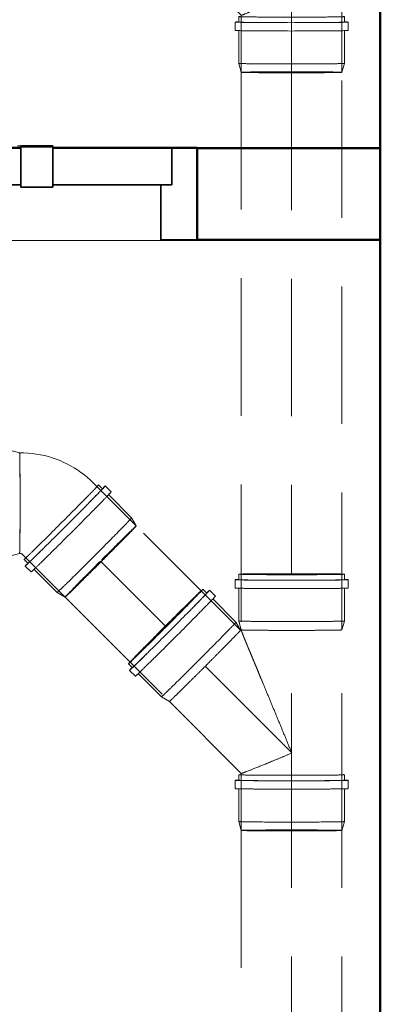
# Model space of a CAD drawing. Header units: millimetres. Extents: x -121 to 21848, y 1231 to 38988.
# Tile 24 of 44: x 13514 to 13908, y 34233 to 35308. Entities that reach past the tile are written whole.
import ezdxf

# ---------------------------------------------------------------- set-up
doc = ezdxf.new("R2010")
doc.units = ezdxf.units.MM
doc.linetypes.add('ADSK_Скрыто', pattern=[300, 150, -150])
doc.linetypes.add('ADSK_Штриховая_ш3 п1_5', pattern=[225, 150, -75])
for name, color, linetype, lineweight in [('A-DETL-____-HDLN', 90, 'ADSK_Скрыто', 9), ('A-DETL-____-MBND', 5, 'ADSK_Штриховая_ш3 п1_5', 20), ('A-DOOR-____-MCUT', 31, 'Continuous', 35), ('A-DOOR-____-OTLN', 31, 'Continuous', 20), ('A-GENM-____-MCUT', 13, 'Continuous', 50), ('A-GENM-____-OTLN', 13, 'Continuous', 20), ('A-WALL-____-MCUT', 113, 'Continuous', 50), ('A-WALL-____-OTLN', 113, 'Continuous', 20)]:
    doc.layers.add(name, color=color, linetype=linetype, lineweight=lineweight)

# ---------------------------------------------------------------- blocks, each defined once
blk = doc.blocks.new('Прямая форма - V line-609271-В_Этаж 01_Канализация')
at = {"layer": 'A-DOOR-____-MCUT', "color": 133}
for p, q in [((207, 0), (-207, 0)), ((242, 2.5), (207, 2.5)), ((207, 2.5), (207, -42.5)), ((207, -40), (207, 0)), ((242, -42.5), (242, 2.5)), ((372, 0), (242, 0)), ((242, 0), (242, -40)), ((400, 0), (372, 0)), ((372, 0), (372, -40)), ((372, -40), (372, 0)), ((400, -100), (400, 0)), ((-207, -40), (207, -40)), ((207, -42.5), (242, -42.5)), ((242, -40), (372, -40)), ((372, -40), (360, -40)), ((360, -40), (360, -100)), ((360, -100), (400, -100))]:
    blk.add_line(p, q, dxfattribs=at)
at = {"layer": 'A-DOOR-____-OTLN', "color": 9}
blk.add_line((203.6, 2.5), (207, 2.5), dxfattribs=at)
blk = doc.blocks.new('Прямая форма - კარ1-609272-В_Этаж 01_Канализация')
blk.add_blockref('Прямая форма - V line-609271-В_Этаж 01_Канализация', (400, 0))
blk = doc.blocks.new('Прямая форма - V line-609319-В_Этаж 01_Канализация')
at = {"layer": 'A-WALL-____-MCUT', "color": 253}
for p, q in [((400, 100), (200, 100)), ((200, 100), (200, 0)), ((400, 0), (400, 100)), ((200, 0), (400, 0))]:
    blk.add_line(p, q, dxfattribs=at)
blk = doc.blocks.new('Прямая форма - SW - 005-609320-В_Этаж 01_Канализация')
blk.add_blockref('Прямая форма - V line-609319-В_Этаж 01_Канализация', (0, 0))
blk = doc.blocks.new('Family - კარ1-609322-В_Этаж 01_Канализация')
at = {"layer": 'A-GENM-____-MCUT', "lineweight": 9}
for p, q in [((400, 101), (-400, 101)), ((-400, 101), (-400, -1)), ((-400, -1), (400, -1))]:
    blk.add_line(p, q, dxfattribs=at)
blk = doc.blocks.new('Прямая форма - V line-609756-В_Этаж 01_Канализация')
at = {"layer": 'A-WALL-____-MCUT', "color": 253}
blk.add_line((1759.9, -200), (4619.9, -200), dxfattribs=at)
blk = doc.blocks.new('Прямая форма - SW - 004-609757-В_Этаж 01_Канализация')
blk.add_blockref('Прямая форма - V line-609756-В_Этаж 01_Канализация', (0, 0))
blk = doc.blocks.new('V line_ifc_RVT-1-В_Этаж 01_Канализация')
at = {"layer": 'A-DOOR-____-OTLN', "color": 9, "lineweight": 20}
blk.add_blockref('Прямая форма - კარ1-609272-В_Этаж 01_Канализация', (32663.2, 35167.6), dxfattribs=at)
at = {"layer": 'A-GENM-____-OTLN', "color": 9, "lineweight": 20, "rotation": 180}
blk.add_blockref('Family - კარ1-609322-В_Этаж 01_Канализация', (33063.2, 35167.6), dxfattribs=at)
at = {"layer": 'A-WALL-____-OTLN', "color": 9, "lineweight": 20}
for name, p, rotation in [('Прямая форма - SW - 004-609757-В_Этаж 01_Канализация', (33863.2, 38587.6), 270), ('Прямая форма - SW - 005-609320-В_Этаж 01_Канализация', (33863.2, 35167.6), 180)]:
    blk.add_blockref(name, p, dxfattribs=dict(at, rotation=rotation))
blk = doc.blocks.new('ADSK_ППР_Отвод канализационный_Составной - Отвод раструбный-1566231-В_Этаж 01_Канализация')
at = {"layer": 'A-DETL-____-HDLN', "color": 12}
for centre, major_axis, start_param, end_param in [((33208.1, 34779.9), (0, 55), 0.444657, 3.137451), ((33208.1, 34779.9), (0, 57.6), 0.209421, 0.510911), ((33208.1, 34779.9), (0, 55), 5.830244, 6.279043), ((33268.9, 34779.9), (0, 55), 5.95345, 6.261288), ((33268.9, 34779.9), (0, 55), 6.017244, 6.02445), ((33268.9, 34779.9), (0, 55), 5.830244, 5.900119), ((33268.9, 34779.9), (0, 55), 5.871324, 5.887499), ((33268.9, 34779.9), (0, 55), 5.755445, 5.759948), ((33208.1, 34779.9), (0, 57.6), 0.893456, 0.925184), ((33268.9, 34779.9), (0, 55), 5.493645, 5.497557), ((33268.9, 34779.9), (0, 55), 5.231846, 5.235467), ((33268.9, 34779.9), (0, 55), 4.970046, 4.97348), ((33314.6, 34759.2), (38.9, 38.9), 0, 0.004142), ((33318.8, 34755), (40.7, 40.7), 0, 0.004142), ((33208.1, 34779.9), (0, 57.6), 1.342255, 1.352568), ((33325.3, 34748.5), (43.8, 43.8), 0, 0.004142), ((33268.9, 34779.9), (0, 55), 4.708247, 4.71153), ((33268.9, 34779.9), (0, 55), 4.446448, 4.44959), ((33268.9, 34779.9), (0, 55), 4.184648, 4.187639), ((33357.6, 34716.2), (38.9, 38.9), 5.879608, 5.891655), ((33208.1, 34779.9), (0, 57.6), 2.208578, 2.239853), ((33268.9, 34779.9), (0, 55), 3.922849, 3.925651), ((33357.6, 34716.2), (38.9, 38.9), 5.499119, 5.763728), ((33208.1, 34779.9), (0, 57.6), 2.623344, 2.933611), ((33208.1, 34779.9), (0, 55), 3.141593, 3.58625), ((33268.9, 34779.9), (0, 55), 3.66105, 3.663561), ((33268.9, 34779.9), (0, 55), 3.546103, 3.58625), ((33357.6, 34716.2), (38.9, 38.9), 5.237132, 5.24013), ((33214.1, 34779.9), (0, 57.6), 3.137451, 3.141593), ((33268.9, 34779.9), (0, 55), 3.163899, 3.463853), ((33357.6, 34716.2), (38.9, 38.9), 4.975183, 4.97833), ((33223.2, 34779.9), (0, 61.9), 3.137451, 3.141593), ((33357.6, 34716.2), (38.9, 38.9), 4.713254, 4.716531), ((33357.6, 34716.2), (38.9, 38.9), 4.18932, 4.192932), ((33357.6, 34716.2), (38.9, 38.9), 4.451304, 4.454731), ((33357.6, 34716.2), (38.9, 38.9), 3.927242, 3.931133), ((33357.6, 34716.2), (38.9, 38.9), 3.537279, 3.553454)]:
    blk.add_ellipse(centre, major_axis=major_axis, ratio=0.01, start_param=start_param, end_param=end_param, dxfattribs=at)
at = {"layer": 'A-DETL-____-MBND', "color": 22}
for p, q in [((33214.1, 34837.5), (33208.1, 34837.5)), ((33223.2, 34841.8), (33214.1, 34841.8)), ((33259.2, 34837.5), (33223.2, 34837.5)), ((33268.9, 34834.9), (33259.2, 34837.5)), ((33270, 34834.9), (33268.9, 34834.9)), ((33396.5, 34755.1), (33349.8, 34801.8)), ((33359.6, 34795.7), (33355.3, 34799.9)), ((33369, 34792.3), (33362.6, 34798.7)), ((33391.4, 34763.8), (33366, 34789.3)), ((33396.5, 34755.1), (33391.4, 34763.8)), ((33208.1, 34722.3), (33214.1, 34722.3)), ((33223.2, 34722.3), (33259.2, 34722.3)), ((33259.2, 34722.3), (33268.9, 34724.9)), ((33268.9, 34724.9), (33270, 34724.9)), ((33272, 34724), (33318.7, 34677.3)), ((33273.9, 34718.5), (33278.1, 34714.2)), ((33214.1, 34718), (33223.2, 34718)), ((33275.1, 34711.2), (33281.5, 34704.8)), ((33284.5, 34707.8), (33310, 34682.4)), ((33310, 34682.4), (33318.7, 34677.3))]:
    blk.add_line(p, q, dxfattribs=at)
at = {"layer": 'A-DETL-____-MBND', "color": 22, "flags": 128}
for points in [[(33313.2, 34826.3), (33309, 34827.9), (33304.7, 34829.4), (33300.4, 34830.7), (33296, 34831.8), (33291.6, 34832.8), (33287.1, 34833.5), (33282.7, 34834.1), (33278.2, 34834.6), (33273.7, 34834.8), (33270, 34834.9)], [(33349.8, 34801.8), (33346.5, 34804.9), (33343.2, 34807.9), (33339.7, 34810.8), (33336, 34813.5), (33332.3, 34816.1), (33328.5, 34818.5), (33324.6, 34820.7), (33320.6, 34822.9), (33316.5, 34824.8), (33313.2, 34826.3)], [(33270, 34724.9), (33270.1, 34724.9), (33270.2, 34724.9), (33270.3, 34724.8), (33270.4, 34724.8), (33270.5, 34724.8), (33270.6, 34724.8), (33270.8, 34724.7), (33270.9, 34724.7), (33271, 34724.7), (33271.1, 34724.6)], [(33271.1, 34724.6), (33271.2, 34724.6), (33271.3, 34724.5), (33271.4, 34724.5), (33271.5, 34724.4), (33271.6, 34724.4), (33271.7, 34724.3), (33271.8, 34724.2), (33271.9, 34724.2), (33271.9, 34724.1), (33272, 34724)]]:
    blk.add_lwpolyline(points, dxfattribs=at)
at = {"layer": 'A-DETL-____-MBND', "color": 22}
for centre, major_axis, start_param, end_param in [((33208.1, 34779.9), (0, 57.6), 0, 0.208553), ((33208.1, 34779.9), (0, 57.6), 3.137451, 6.279043), ((33214.1, 34779.9), (0, 61.9), 0, 0.317687), ((33214.1, 34779.9), (0, 61.9), 3.137451, 6.279043), ((33214.1, 34779.9), (0, 57.6), 5.381446, 6.279043), ((33223.2, 34779.9), (0, 61.9), 3.137451, 6.279043), ((33259.2, 34779.9), (0, 57.6), 3.137451, 6.279043), ((33268.9, 34779.9), (0, 55), 6.150203, 6.279043), ((33268.9, 34779.9), (0, 55), 5.888403, 6.017244), ((33268.9, 34779.9), (0, 55), 5.806036, 5.830244), ((33268.9, 34779.9), (0, 55), 5.415386, 5.493645), ((33268.9, 34779.9), (0, 55), 5.340541, 5.417444), ((33268.9, 34779.9), (0, 55), 5.236371, 5.341219), ((33268.9, 34779.9), (0, 55), 4.974384, 5.231846), ((33268.9, 34779.9), (0, 55), 4.945539, 4.970046), ((33314.6, 34759.2), (40.7, 40.7), 3.145735, 6.287327), ((33318.8, 34755), (43.8, 43.8), 3.145735, 6.287327), ((33318.8, 34755), (40.7, 40.7), 5.389729, 6.287327), ((33314.6, 34759.2), (38.9, 38.9), 0, 0.004142), ((33314.6, 34759.2), (40.7, 40.7), 0.004142, 0.205061), ((33318.8, 34755), (43.8, 43.8), 0.004142, 0.308261), ((33268.9, 34779.9), (0, 55), 4.89845, 4.947564), ((33268.9, 34779.9), (0, 55), 4.712434, 4.900881), ((33325.3, 34748.5), (43.8, 43.8), 3.145735, 6.287327), ((33268.9, 34779.9), (0, 55), 4.515613, 4.708247), ((33268.9, 34779.9), (0, 55), 4.188544, 4.446448), ((33268.9, 34779.9), (0, 55), 4.471766, 4.514096), ((33268.9, 34779.9), (0, 55), 4.450495, 4.470955), ((33350.7, 34723.1), (40.7, 40.7), 3.145735, 6.287327), ((33318.8, 34755), (40.7, 40.7), 4.94093, 4.942911), ((33268.9, 34779.9), (0, 55), 4.075275, 4.184648), ((33357.6, 34716.2), (38.9, 38.9), 5.763728, 5.855025), ((33357.6, 34716.2), (38.9, 38.9), 5.811897, 5.838528), ((33357.6, 34716.2), (38.9, 38.9), 6.025528, 6.283185), ((33357.6, 34716.2), (38.9, 38.9), 6.280506, 6.283185), ((33214.1, 34779.9), (0, 57.6), 3.137451, 4.035049), ((33268.9, 34779.9), (0, 55), 3.926555, 4.001109), ((33268.9, 34779.9), (0, 55), 4.000871, 4.076829), ((33357.6, 34716.2), (38.9, 38.9), 5.347949, 5.423907), ((33357.6, 34716.2), (38.9, 38.9), 5.423669, 5.498214), ((33268.9, 34779.9), (0, 55), 3.569277, 3.66105), ((33268.9, 34779.9), (0, 55), 3.58625, 3.612881), ((33318.8, 34755), (40.7, 40.7), 3.145735, 4.043332), ((33357.6, 34716.2), (38.9, 38.9), 4.97833, 5.236228), ((33357.6, 34716.2), (38.9, 38.9), 5.24013, 5.349503), ((33208.1, 34779.9), (0, 57.6), 2.934479, 3.137451), ((33214.1, 34779.9), (0, 61.9), 2.82177, 3.137451), ((33268.9, 34779.9), (0, 55), 3.141593, 3.39925), ((33268.9, 34779.9), (0, 55), 3.141593, 3.144272), ((33314.6, 34759.2), (40.7, 40.7), 2.935149, 3.141593), ((33357.6, 34716.2), (38.9, 38.9), 4.716531, 4.909165), ((33357.6, 34716.2), (38.9, 38.9), 4.910682, 4.94093), ((33357.6, 34716.2), (38.9, 38.9), 4.941589, 4.974278), ((33318.8, 34755), (43.8, 43.8), 2.84079, 3.141593), ((33357.6, 34716.2), (38.9, 38.9), 4.454731, 4.491508), ((33357.6, 34716.2), (38.9, 38.9), 4.492131, 4.526328), ((33357.6, 34716.2), (38.9, 38.9), 4.523897, 4.712349), ((33357.6, 34716.2), (38.9, 38.9), 4.192932, 4.4504), ((33357.6, 34716.2), (38.9, 38.9), 3.669333, 3.926338), ((33357.6, 34716.2), (38.9, 38.9), 3.931133, 4.009392), ((33357.6, 34716.2), (38.9, 38.9), 4.007334, 4.084236), ((33357.6, 34716.2), (38.9, 38.9), 4.083559, 4.188415), ((33357.6, 34716.2), (38.9, 38.9), 3.145735, 3.274575), ((33357.6, 34716.2), (38.9, 38.9), 3.407534, 3.536375), ((33357.6, 34716.2), (38.9, 38.9), 3.594534, 3.618742)]:
    blk.add_ellipse(centre, major_axis=major_axis, ratio=0.01, start_param=start_param, end_param=end_param, dxfattribs=at)
blk = doc.blocks.new('ADSK_ППР_Тройник канализационный_Составной - Тройник канализационный-1734331-В_Этаж 01_Канализация')
at = {"layer": 'A-DETL-____-HDLN', "color": 12}
for centre, major_axis, start_param, end_param in [((33566.3, 34702.3), (57.6, 0), 2.630682, 2.934318), ((33566.3, 34702.3), (55, 0), 3.145735, 3.594534), ((33566.3, 34702.3), (-55, 0), 3.145735, 5.838528), ((33566.3, 34702.3), (57.6, 0), 2.216409, 2.248137), ((33566.3, 34702.3), (57.6, 0), 1.789025, 1.799338), ((33566.3, 34702.3), (57.6, 0), 0.90174, 0.933015), ((33566.3, 34702.3), (55, 0), 5.838528, 6.287327), ((33566.3, 34702.3), (57.6, 0), 0.205893, 0.518249), ((33566.3, 34696.3), (57.6, 0), 0, 0.004142), ((33566.3, 34687.2), (61.9, 0), 0, 0.004142), ((33428.6, 34645.2), (38.9, 38.9), 0.444657, 3.137451), ((33428.6, 34645.2), (38.9, 38.9), 5.830244, 6.279043), ((33428.6, 34645.2), (40.7, 40.7), 0.207275, 0.509771), ((33428.6, 34645.2), (40.7, 40.7), 0.893456, 0.924637), ((33471.5, 34602.2), (38.9, 38.9), 5.755445, 5.759948), ((33471.5, 34602.2), (38.9, 38.9), 6.062903, 6.25755), ((33566.3, 34641.5), (55, 0), 3.165065, 3.358314), ((33566.3, 34641.5), (55, 0), 3.400277, 3.407534), ((33566.3, 34641.5), (55, 0), 3.537279, 3.553454), ((33566.3, 34641.5), (55, 0), 3.664823, 3.931133), ((33566.3, 34641.5), (55, 0), 4.189311, 4.192932), ((33566.3, 34641.5), (55, 0), 4.451298, 4.454731), ((33566.3, 34641.5), (-55, 0), 1.571655, 1.574938), ((33566.3, 34641.5), (55, 0), 4.975188, 4.97833), ((33566.3, 34641.5), (55, 0), 5.237139, 5.24013), ((33566.3, 34641.5), (55, 0), 5.499127, 5.501929), ((33566.3, 34641.5), (55, 0), 5.761211, 5.763728), ((33566.3, 34641.5), (55, 0), 5.838528, 5.900686), ((33566.3, 34641.5), (55, 0), 5.879608, 5.891663), ((33566.3, 34641.5), (55, 0), 5.957251, 6.262192), ((33566.3, 34641.5), (55, 0), 0, 0.004142), ((33428.6, 34645.2), (40.7, 40.7), 2.20912, 2.239853), ((33471.5, 34602.2), (38.9, 38.9), 5.231846, 5.235458), ((33471.5, 34602.2), (38.9, 38.9), 5.493645, 5.497557), ((33471.5, 34602.2), (38.9, 38.9), 4.970046, 4.973473), ((33428.6, 34645.2), (40.7, 40.7), 2.62446, 2.9357), ((33428.6, 34645.2), (38.9, 38.9), 3.141593, 3.58625), ((33432.8, 34641), (40.7, 40.7), 3.137451, 3.141593), ((33471.5, 34602.2), (38.9, 38.9), 4.708247, 4.711524), ((33439.2, 34634.6), (43.8, 43.8), 3.137451, 3.141593), ((33471.5, 34602.2), (38.9, 38.9), 4.446448, 4.449595), ((33471.5, 34602.2), (38.9, 38.9), 4.184648, 4.187646), ((33471.5, 34602.2), (38.9, 38.9), 3.66105, 3.663561), ((33471.5, 34602.2), (38.9, 38.9), 3.922849, 3.925659), ((33471.5, 34602.2), (38.9, 38.9), 3.164862, 3.463853), ((33471.5, 34602.2), (38.9, 38.9), 3.524105, 3.58625), ((33471.5, 34602.2), (38.9, 38.9), 3.533123, 3.54517), ((33566.3, 34483.3), (55, 0), 0, 0.004142), ((33566.3, 34477.3), (57.6, 0), 0, 0.004142), ((33566.3, 34468.2), (61.9, 0), 0, 0.004142), ((33566.3, 34422.5), (55, 0), 3.400328, 3.407534), ((33566.3, 34422.5), (55, 0), 3.66483, 3.669333), ((33566.3, 34422.5), (55, 0), 3.927228, 3.931133), ((33566.3, 34422.5), (55, 0), 4.189311, 4.192932), ((33566.3, 34422.5), (55, 0), 4.451298, 4.454731), ((33566.3, 34422.5), (55, 0), 4.713248, 4.716531), ((33566.3, 34422.5), (55, 0), 4.975188, 4.97833), ((33566.3, 34422.5), (55, 0), 5.237139, 5.24013), ((33566.3, 34422.5), (55, 0), 5.499127, 5.763728), ((33566.3, 34422.5), (55, 0), 5.879608, 5.891655), ((33566.3, 34422.5), (55, 0), 0, 0.004142)]:
    blk.add_ellipse(centre, major_axis=major_axis, ratio=0.01, start_param=start_param, end_param=end_param, dxfattribs=at)
at = {"layer": 'A-DETL-____-MBND', "color": 22}
for p, q in [((33508.7, 34702.3), (33508.7, 34696.3)), ((33623.9, 34696.3), (33623.9, 34702.3)), ((33473.5, 34681.7), (33469.3, 34686)), ((33504.4, 34696.3), (33504.4, 34687.2)), ((33508.7, 34687.2), (33508.7, 34651.2)), ((33623.9, 34651.2), (33623.9, 34687.2)), ((33628.2, 34687.2), (33628.2, 34696.3)), ((33483, 34678.3), (33476.6, 34684.8)), ((33505.4, 34649.8), (33480, 34675.3)), ((33510.4, 34641.1), (33505.4, 34649.8)), ((33508.7, 34651.2), (33511.3, 34641.5)), ((33621.3, 34641.5), (33623.9, 34651.2)), ((33511.3, 34640.3), (33510.4, 34641.1)), ((33511.3, 34641.5), (33511.3, 34640.3)), ((33621.3, 34422.5), (33621.3, 34641.5)), ((33387.8, 34604.5), (33392.1, 34600.3)), ((33389, 34597.2), (33395.5, 34590.8)), ((33398.5, 34593.8), (33424, 34568.4)), ((33424, 34568.4), (33432.7, 34563.4)), ((33432.7, 34563.4), (33511.3, 34484.7)), ((33508.7, 34483.3), (33508.7, 34477.3)), ((33511.3, 34484.7), (33511.3, 34422.5)), ((33623.9, 34477.3), (33623.9, 34483.3)), ((33504.4, 34477.3), (33504.4, 34468.2)), ((33628.2, 34468.2), (33628.2, 34477.3)), ((33508.7, 34468.2), (33508.7, 34432.2)), ((33623.9, 34432.2), (33623.9, 34468.2)), ((33508.7, 34432.2), (33511.3, 34422.5)), ((33621.3, 34422.5), (33623.9, 34432.2))]:
    blk.add_line(p, q, dxfattribs=at)
for centre, major_axis, start_param, end_param in [((33566.3, 34702.3), (57.6, 0), 2.935186, 3.141593), ((33566.3, 34702.3), (57.6, 0), 3.145735, 6.287327), ((33566.3, 34702.3), (57.6, 0), 0.004142, 0.205024), ((33428.6, 34645.2), (40.7, 40.7), 3.137451, 6.279043), ((33428.6, 34645.2), (40.7, 40.7), 0, 0.206406), ((33566.3, 34696.3), (61.9, 0), 2.816715, 3.141593), ((33566.3, 34696.3), (61.9, 0), 3.145735, 6.287327), ((33566.3, 34687.2), (61.9, 0), 3.145735, 6.287327), ((33566.3, 34696.3), (57.6, 0), 3.145735, 4.043332), ((33566.3, 34696.3), (57.6, 0), 5.389729, 6.287327), ((33566.3, 34696.3), (61.9, 0), 0.004142, 0.313348), ((33432.8, 34641), (43.8, 43.8), 3.137451, 6.279043), ((33439.2, 34634.6), (43.8, 43.8), 3.137451, 6.279043), ((33432.8, 34641), (40.7, 40.7), 5.381446, 6.279043), ((33432.8, 34641), (43.8, 43.8), 0, 0.317687), ((33464.7, 34609.1), (40.7, 40.7), 3.137451, 6.279043), ((33432.8, 34641), (40.7, 40.7), 4.932647, 4.943954), ((33566.3, 34651.2), (57.6, 0), 3.145735, 6.287327), ((33471.5, 34602.2), (38.9, 38.9), 5.752766, 5.755445), ((33471.5, 34602.2), (38.9, 38.9), 5.806036, 5.830244), ((33471.5, 34602.2), (38.9, 38.9), 5.888403, 6.017244), ((33471.5, 34602.2), (38.9, 38.9), 6.150203, 6.279043), ((33566.3, 34641.5), (55, 0), 3.145735, 3.274575), ((33566.3, 34641.5), (55, 0), 3.407534, 3.536375), ((33566.3, 34641.5), (55, 0), 3.594534, 3.618742), ((33566.3, 34641.5), (55, 0), 3.931133, 4.009392), ((33566.3, 34641.5), (55, 0), 4.007334, 4.084236), ((33566.3, 34641.5), (55, 0), 4.083559, 4.188407), ((33566.3, 34641.5), (55, 0), 4.192932, 4.450394), ((33566.3, 34641.5), (55, 0), 4.454731, 4.479239), ((33566.3, 34641.5), (55, 0), 4.477214, 4.526328), ((33566.3, 34641.5), (55, 0), 4.523897, 4.712344), ((33566.3, 34641.5), (-55, 0), 1.574938, 1.767573), ((33566.3, 34641.5), (55, 0), 4.910682, 4.953012), ((33566.3, 34641.5), (55, 0), 4.953823, 4.974283), ((33566.3, 34641.5), (55, 0), 4.97833, 5.236234), ((33566.3, 34641.5), (55, 0), 5.24013, 5.349503), ((33566.3, 34641.5), (55, 0), 5.347949, 5.423907), ((33566.3, 34641.5), (55, 0), 5.423669, 5.498223), ((33566.3, 34641.5), (55, 0), 5.763728, 5.855501), ((33566.3, 34641.5), (55, 0), 5.811897, 5.838528), ((33566.3, 34641.5), (55, 0), 6.025528, 6.283185), ((33566.3, 34641.5), (55, 0), 6.280506, 6.283185), ((33471.5, 34602.2), (38.9, 38.9), 5.236363, 5.341219), ((33471.5, 34602.2), (38.9, 38.9), 5.340541, 5.417444), ((33471.5, 34602.2), (38.9, 38.9), 5.415386, 5.493645), ((33432.8, 34641), (40.7, 40.7), 3.137451, 4.035049), ((33471.5, 34602.2), (38.9, 38.9), 4.93327, 4.970046), ((33471.5, 34602.2), (38.9, 38.9), 4.974378, 5.231846), ((33428.6, 34645.2), (40.7, 40.7), 2.936568, 3.137451), ((33471.5, 34602.2), (38.9, 38.9), 4.515613, 4.708247), ((33471.5, 34602.2), (38.9, 38.9), 4.712429, 4.900881), ((33471.5, 34602.2), (38.9, 38.9), 4.89845, 4.932647), ((33432.8, 34641), (43.8, 43.8), 2.822183, 3.137451), ((33471.5, 34602.2), (38.9, 38.9), 4.18855, 4.446448), ((33471.5, 34602.2), (38.9, 38.9), 4.4505, 4.483189), ((33471.5, 34602.2), (38.9, 38.9), 4.483848, 4.514096), ((33471.5, 34602.2), (38.9, 38.9), 4.000871, 4.083893), ((33471.5, 34602.2), (38.9, 38.9), 4.083745, 4.184648), ((33471.5, 34602.2), (38.9, 38.9), 3.569753, 3.66105), ((33471.5, 34602.2), (38.9, 38.9), 3.851231, 3.922849), ((33471.5, 34602.2), (38.9, 38.9), 3.926564, 4.001109), ((33471.5, 34602.2), (38.9, 38.9), 3.141593, 3.39925), ((33471.5, 34602.2), (38.9, 38.9), 3.141593, 3.144272), ((33471.5, 34602.2), (38.9, 38.9), 3.58625, 3.612881), ((33566.3, 34483.3), (57.6, 0), 2.93355, 3.141593), ((33566.3, 34483.3), (-57.6, 0), 0.004142, 3.145735), ((33566.3, 34483.3), (55, 0), 0, 0.004142), ((33566.3, 34483.3), (57.6, 0), 0.004142, 0.205061), ((33566.3, 34477.3), (61.9, 0), 2.816715, 3.141593), ((33566.3, 34477.3), (61.9, 0), 3.145735, 6.287327), ((33566.3, 34477.3), (57.6, 0), 3.145735, 4.043332), ((33566.3, 34477.3), (57.6, 0), 5.389729, 6.287327), ((33566.3, 34477.3), (61.9, 0), 0.004142, 0.313348), ((33566.3, 34468.2), (61.9, 0), 3.145735, 6.287327), ((33566.3, 34432.2), (57.6, 0), 3.145735, 6.287327), ((33566.3, 34422.5), (55, 0), 3.145735, 3.274575), ((33566.3, 34422.5), (55, 0), 3.407534, 3.536375), ((33566.3, 34422.5), (55, 0), 3.594534, 3.618742), ((33566.3, 34422.5), (55, 0), 3.669333, 3.926324), ((33566.3, 34422.5), (55, 0), 3.931133, 4.009392), ((33566.3, 34422.5), (55, 0), 4.007334, 4.084236), ((33566.3, 34422.5), (55, 0), 4.083559, 4.188407), ((33566.3, 34422.5), (55, 0), 4.192932, 4.450394), ((33566.3, 34422.5), (55, 0), 4.454731, 4.479239), ((33566.3, 34422.5), (55, 0), 4.477214, 4.526328), ((33566.3, 34422.5), (55, 0), 4.523897, 4.712344), ((33566.3, 34422.5), (55, 0), 4.716531, 4.909165), ((33566.3, 34422.5), (55, 0), 4.910682, 4.953012), ((33566.3, 34422.5), (55, 0), 4.953823, 4.974283), ((33566.3, 34422.5), (55, 0), 4.97833, 5.236234), ((33566.3, 34422.5), (55, 0), 5.24013, 5.349503), ((33566.3, 34422.5), (55, 0), 5.347949, 5.423907), ((33566.3, 34422.5), (55, 0), 5.423669, 5.498223), ((33566.3, 34422.5), (55, 0), 5.763728, 5.855501), ((33566.3, 34422.5), (55, 0), 5.811897, 5.838528), ((33566.3, 34422.5), (55, 0), 6.025528, 6.283185), ((33566.3, 34422.5), (55, 0), 6.280506, 6.283185)]:
    blk.add_ellipse(centre, major_axis=major_axis, ratio=0.01, start_param=start_param, end_param=end_param, dxfattribs=at)
for points, knots in [([(33511.3, 34640.3), (33511.5, 34640.1), (33511.9, 34639.2), (33512.6, 34637.5), (33513, 34636.3), (33513.2, 34635.6), (33513.4, 34635.3)], [0, 0, 0, 0, 0.05, 0.075, 0.0875, 0.1, 0.1, 0.1, 0.1]), ([(33566.5, 34507), (33564.4, 34512), (33560.3, 34522.1), (33554, 34537.2), (33547.8, 34552.3), (33541.6, 34567.2), (33536.5, 34579.6), (33532.4, 34589.3), (33529.9, 34595.3), (33528, 34600.1), (33526.5, 34603.6), (33525, 34607.1), (33523.6, 34610.6), (33522.2, 34614), (33520.8, 34617.4), (33519.6, 34620.1), (33518.8, 34622), (33518.4, 34623), (33518.1, 34623.8), (33517.8, 34624.6), (33517.4, 34625.6), (33516.6, 34627.4), (33515.6, 34629.9), (33514.6, 34632.2), (33513.9, 34633.9), (33513.5, 34635), (33513.1, 34636), (33512.7, 34637.3), (33512, 34639.1), (33511.6, 34640), (33511.3, 34640.3)], [0, 0, 0, 0, 0.1, 0.2, 0.3, 0.4, 0.5, 0.55, 0.6, 0.625, 0.65, 0.675, 0.7, 0.725, 0.75, 0.775, 0.7875, 0.79375, 0.8, 0.80625, 0.8125, 0.825, 0.85, 0.875, 0.8875, 0.9, 0.9125, 0.925, 0.95, 1, 1, 1, 1]), ([(33511.3, 34484.7), (33511.3, 34484.6), (33513.8, 34485.5), (33525.1, 34490), (33540.2, 34496.1), (33555, 34502.2), (33562.7, 34505.4), (33566.5, 34507)], [0, 0, 0, 0, 0.222222, 0.444444, 0.722222, 0.861111, 1, 1, 1, 1])]:
    blk.add_open_spline(points, degree=3, knots=knots, dxfattribs=at)
blk = doc.blocks.new('ADSK_ППР_Тройник канализационный_Составной - Тройник канализационный-1734353-В_Этаж 01_Канализация')
at = {"layer": 'A-DETL-____-HDLN', "color": 12}
for p, q in [((33505.4, 35464), (33504.9, 35463.6)), ((33509.2, 35467.8), (33509, 35467.6)), ((33509.8, 35468.4), (33509.9, 35468.5)), ((33491, 35449.6), (33490.5, 35449.1)), ((33499.1, 35457.7), (33498.7, 35457.3)), ((33481.6, 35440.2), (33481.1, 35439.7)), ((33471.5, 35430.1), (33471, 35429.6)), ((33462.3, 35420.9), (33460.9, 35419.6)), ((33452, 35410.6), (33451.6, 35410.2)), ((33437.8, 35396.4), (33437.6, 35396.2)), ((33444, 35402.6), (33443.7, 35402.3)), ((33433.9, 35392.5), (33433.8, 35392.4)), ((33436, 35394.6), (33435.5, 35394.1)), ((33522.5, 35250.1), (33522.4, 35250.1))]:
    blk.add_line(p, q, dxfattribs=at)
for centre, major_axis, start_param, end_param in [((33566.3, 35530.2), (57.6, 0), 2.618144, 2.934953), ((33566.3, 35530.2), (55, 0), 0.4388, 3.131593), ((33566.3, 35530.2), (55, 0), 3.141593, 3.580392), ((33566.3, 35530.2), (57.6, 0), 2.203039, 2.233996), ((33566.3, 35530.2), (57.6, 0), 1.336398, 1.346971), ((33566.3, 35530.2), (57.6, 0), 0.887599, 0.919649), ((33566.3, 35530.2), (55, 0), 5.824387, 6.273186), ((33566.3, 35530.2), (57.6, 0), 0.209939, 0.505734), ((33566.3, 35515.1), (61.9, 0), 3.131593, 3.141593), ((33566.3, 35524.2), (57.6, 0), 3.131593, 3.141593), ((33566.3, 35469.4), (55, 0), 3.163167, 3.345526), ((33566.3, 35469.4), (55, 0), 3.131593, 3.141593), ((33566.3, 35469.4), (55, 0), 3.393393, 3.399307), ((33566.3, 35469.4), (55, 0), 3.655192, 3.662556), ((33566.3, 35469.4), (55, 0), 3.916992, 3.925046), ((33566.3, 35469.4), (55, 0), 4.178791, 4.187298), ((33566.3, 35469.4), (55, 0), 4.44059, 4.449457), ((33566.3, 35469.4), (55, 0), 4.70239, 4.71159), ((33566.3, 35469.4), (55, 0), 4.964189, 4.973746), ((33566.3, 35469.4), (55, 0), 5.225989, 5.235989), ((33566.3, 35469.4), (55, 0), 5.487788, 5.498457), ((33566.3, 35469.4), (55, 0), 5.749587, 5.761623), ((33566.3, 35469.4), (55, 0), 5.824387, 5.898916), ((33566.3, 35469.4), (55, 0), 5.865467, 5.884554), ((33566.3, 35469.4), (55, 0), 5.949873, 6.253876), ((33566.3, 35469.4), (55, 0), 6.011387, 6.029635), ((33566.3, 35305.2), (57.6, 0), 3.131593, 3.141593), ((33566.3, 35296.1), (61.9, 0), 3.131593, 3.141593), ((33566.3, 35250.4), (55, 0), 3.131593, 3.141593), ((33566.3, 35250.4), (55, 0), 3.393393, 3.399307), ((33566.3, 35250.4), (55, 0), 3.655192, 3.662556), ((33566.3, 35250.4), (55, 0), 3.916992, 3.925046), ((33566.3, 35250.4), (55, 0), 4.178791, 4.187298), ((33566.3, 35250.4), (55, 0), 4.44059, 4.449457), ((33566.3, 35250.4), (-55, 0), 1.560797, 1.569998), ((33566.3, 35250.4), (55, 0), 4.964189, 4.973746), ((33566.3, 35250.4), (55, 0), 5.225989, 5.235989), ((33566.3, 35250.4), (55, 0), 5.487788, 5.498457), ((33566.3, 35250.4), (55, 0), 5.749587, 5.761623), ((33566.3, 35250.4), (55, 0), 5.767513, 5.775123), ((33566.3, 35250.4), (55, 0), 5.865467, 5.884554), ((33566.3, 35250.4), (55, 0), 6.011387, 6.029635)]:
    blk.add_ellipse(centre, major_axis=major_axis, ratio=0.01, start_param=start_param, end_param=end_param, dxfattribs=at)
blk.add_open_spline([(33511.3, 35312.6), (33511.3, 35312.6), (33511.3, 35312.6), (33511.3, 35312.6)], degree=3, dxfattribs=at)
at = {"layer": 'A-DETL-____-MBND', "color": 22}
for p, q in [((33508.7, 35530.2), (33508.7, 35524.2)), ((33623.9, 35524.2), (33623.9, 35530.2)), ((33469.3, 35513.9), (33387.8, 35432.4)), ((33473.5, 35509.6), (33469.3, 35513.9)), ((33504.4, 35524.2), (33504.4, 35515.1)), ((33508.7, 35515.1), (33508.7, 35479.1)), ((33623.9, 35479.1), (33623.9, 35515.1)), ((33628.2, 35515.1), (33628.2, 35524.2)), ((33476.6, 35512.7), (33389, 35425.1)), ((33483, 35506.2), (33395.5, 35418.7)), ((33483, 35506.2), (33476.6, 35512.7)), ((33505.4, 35477.7), (33480, 35503.2)), ((33505.4, 35477.7), (33424, 35396.3)), ((33510.4, 35469), (33505.4, 35477.7)), ((33508.7, 35479.1), (33511.3, 35469.4)), ((33621.3, 35469.4), (33623.9, 35479.1)), ((33504.9, 35463.6), (33502.2, 35460.8)), ((33505.6, 35464.2), (33506.3, 35464.9)), ((33509, 35467.6), (33507.4, 35466)), ((33510.4, 35469), (33510.1, 35468.7)), ((33511.4, 35468.1), (33510.4, 35469)), ((33511.3, 35469.4), (33511.3, 35468.1)), ((33621.3, 35250.4), (33621.3, 35469.4)), ((33494.1, 35452.7), (33496.5, 35455.1)), ((33498.7, 35457.3), (33496.4, 35455)), ((33481.1, 35439.7), (33479.7, 35438.3)), ((33490.5, 35449.1), (33486.2, 35444.8)), ((33387.8, 35432.4), (33392.1, 35428.2)), ((33471, 35429.6), (33466.2, 35424.8)), ((33478.4, 35437.1), (33476.3, 35435)), ((33478.2, 35436.8), (33479.7, 35438.3)), ((33389, 35425.1), (33395.5, 35418.7)), ((33398.5, 35421.7), (33424, 35396.3)), ((33460.9, 35419.6), (33456.4, 35415)), ((33462.4, 35421), (33463.3, 35421.9)), ((33445.9, 35404.5), (33448.2, 35406.8)), ((33451.6, 35410.2), (33447.6, 35406.3)), ((33424, 35396.3), (33432.7, 35391.3)), ((33424, 35396.3), (33424, 35396.3)), ((33437.6, 35396.2), (33436.7, 35395.3)), ((33443.7, 35402.3), (33440.5, 35399.1)), ((33433.8, 35392.4), (33432.7, 35391.3)), ((33432.7, 35391.3), (33511.3, 35312.6)), ((33436.3, 35394.9), (33436.8, 35395.4)), ((33508.7, 35311.2), (33508.7, 35305.2)), ((33511.3, 35312.6), (33511.3, 35250.4)), ((33623.9, 35305.2), (33623.9, 35311.2)), ((33504.4, 35305.2), (33504.4, 35296.1)), ((33628.2, 35296.1), (33628.2, 35305.2)), ((33508.7, 35296.1), (33508.7, 35260.1)), ((33623.9, 35260.1), (33623.9, 35296.1)), ((33508.7, 35260.1), (33511.3, 35250.4)), ((33621.3, 35250.4), (33623.9, 35260.1))]:
    blk.add_line(p, q, dxfattribs=at)
for centre, major_axis, start_param, end_param in [((33566.3, 35530.2), (57.6, 0), 3.131593, 6.273186), ((33566.3, 35530.2), (57.6, 0), 2.935822, 3.131593), ((33566.3, 35530.2), (57.6, 0), 0, 0.209071), ((33566.3, 35524.2), (61.9, 0), 3.131593, 6.273186), ((33566.3, 35515.1), (61.9, 0), 3.131593, 6.273186), ((33566.3, 35524.2), (61.9, 0), 2.823997, 3.131593), ((33566.3, 35524.2), (57.6, 0), 3.131593, 4.029191), ((33566.3, 35524.2), (57.6, 0), 5.375588, 6.273186), ((33566.3, 35524.2), (61.9, 0), 0, 0.321967), ((33566.3, 35479.1), (57.6, 0), 3.131593, 6.273186), ((33566.3, 35469.4), (55, 0), 3.141593, 3.144272), ((33566.3, 35469.4), (55, 0), 3.141593, 3.393393), ((33566.3, 35469.4), (55, 0), 3.563129, 3.655192), ((33566.3, 35469.4), (55, 0), 3.580392, 3.608669), ((33566.3, 35469.4), (55, 0), 3.791063, 3.916992), ((33566.3, 35469.4), (55, 0), 3.996396, 4.071423), ((33566.3, 35469.4), (55, 0), 4.069418, 4.178791), ((33566.3, 35469.4), (55, 0), 4.314662, 4.44059), ((33566.3, 35469.4), (55, 0), 4.47799, 4.50478), ((33566.3, 35469.4), (55, 0), 4.576461, 4.70239), ((33566.3, 35469.4), (55, 0), 4.838261, 4.895024), ((33566.3, 35469.4), (55, 0), 4.890375, 4.943663), ((33566.3, 35469.4), (55, 0), 4.939681, 4.964189), ((33566.3, 35469.4), (55, 0), 5.10006, 5.225989), ((33566.3, 35469.4), (55, 0), 5.335457, 5.412772), ((33566.3, 35469.4), (55, 0), 5.409528, 5.487788), ((33566.3, 35469.4), (55, 0), 5.623659, 5.749587), ((33566.3, 35469.4), (55, 0), 5.801955, 5.824387), ((33566.3, 35469.4), (55, 0), 5.885458, 6.011387), ((33566.3, 35469.4), (55, 0), 6.147257, 6.273186), ((33566.3, 35311.2), (57.6, 0), 3.131593, 6.273186), ((33566.3, 35311.2), (57.6, 0), 2.93425, 3.131593), ((33566.3, 35311.2), (57.6, 0), 0, 0.209292), ((33566.3, 35305.2), (61.9, 0), 3.131593, 6.273186), ((33566.3, 35305.2), (61.9, 0), 2.823997, 3.131593), ((33566.3, 35305.2), (57.6, 0), 3.131593, 4.029191), ((33566.3, 35305.2), (57.6, 0), 5.375588, 6.273186), ((33566.3, 35305.2), (61.9, 0), 0, 0.321967), ((33566.3, 35296.1), (61.9, 0), 3.131593, 6.273186), ((33566.3, 35260.1), (57.6, 0), 3.131593, 6.273186), ((33566.3, 35250.4), (55, 0), 3.141593, 3.144272), ((33566.3, 35250.4), (55, 0), 3.141593, 3.393393), ((33566.3, 35250.4), (55, 0), 3.563129, 3.655192), ((33566.3, 35250.4), (55, 0), 3.580392, 3.608669), ((33566.3, 35250.4), (55, 0), 3.791063, 3.916992), ((33566.3, 35250.4), (55, 0), 3.996396, 4.071423), ((33566.3, 35250.4), (55, 0), 4.069418, 4.178791), ((33566.3, 35250.4), (55, 0), 4.314662, 4.44059), ((33566.3, 35250.4), (55, 0), 4.47799, 4.50478), ((33566.3, 35250.4), (55, 0), 4.576461, 4.70239), ((33566.3, 35250.4), (55, 0), 4.838261, 4.895024), ((33566.3, 35250.4), (55, 0), 4.890375, 4.943663), ((33566.3, 35250.4), (55, 0), 4.939681, 4.964189), ((33566.3, 35250.4), (55, 0), 5.10006, 5.225989), ((33566.3, 35250.4), (55, 0), 5.335457, 5.412772), ((33566.3, 35250.4), (55, 0), 5.409528, 5.487788), ((33566.3, 35250.4), (55, 0), 5.623659, 5.749587), ((33566.3, 35250.4), (55, 0), 5.801955, 5.824387), ((33566.3, 35250.4), (55, 0), 5.885458, 6.011387), ((33566.3, 35250.4), (55, 0), 6.147257, 6.273186)]:
    blk.add_ellipse(centre, major_axis=major_axis, ratio=0.01, start_param=start_param, end_param=end_param, dxfattribs=at)
for points, knots in [([(33511.3, 35468.2), (33511.6, 35467.9), (33512, 35467.1), (33512.7, 35465.4), (33513.1, 35464.4), (33513.2, 35464.1), (33513.3, 35464)], [0, 0, 0, 0, 0.05, 0.075, 0.0875, 0.08932961, 0.08932961, 0.08932961, 0.08932961]), ([(33565.7, 35334.9), (33563.7, 35339.9), (33559.5, 35350), (33553.2, 35365.1), (33547, 35380.1), (33540.9, 35395.1), (33535.8, 35407.5), (33531.8, 35417.2), (33529.3, 35423.2), (33527.4, 35428), (33525.9, 35431.5), (33524.5, 35435), (33523.1, 35438.5), (33521.7, 35441.9), (33520.3, 35445.3), (33519.2, 35448), (33518.5, 35449.9), (33518, 35450.9), (33517.7, 35451.7), (33517.4, 35452.5), (33517, 35453.5), (33516.3, 35455.3), (33515.3, 35457.8), (33514.3, 35460.1), (33513.7, 35461.8), (33513.3, 35462.9), (33512.9, 35463.9), (33512.5, 35465.1), (33511.9, 35467), (33511.5, 35467.9), (33511.3, 35468.2)], [0, 0, 0, 0, 0.1, 0.2, 0.3, 0.4, 0.5, 0.55, 0.6, 0.625, 0.65, 0.675, 0.7, 0.725, 0.75, 0.775, 0.7875, 0.79375, 0.8, 0.80625, 0.8125, 0.825, 0.85, 0.875, 0.8875, 0.9, 0.9125, 0.925, 0.95, 1, 1, 1, 1]), ([(33511.3, 35312.6), (33511.2, 35312.6), (33513.6, 35313.4), (33524.6, 35317.9), (33539.5, 35324), (33554.2, 35330.1), (33561.9, 35333.3), (33565.7, 35334.9)], [0, 0, 0, 0, 0.222222, 0.444444, 0.722222, 0.861111, 1, 1, 1, 1])]:
    blk.add_open_spline(points, degree=3, knots=knots, dxfattribs=at)

msp = doc.modelspace()

# ---------------------------------------------------------------- linework, layer by layer
at = {"layer": 'A-DETL-____-HDLN', "color": 12}
msp.add_line((13767.1189, 35250.0731), (13767.1753, 35250.0724), dxfattribs=at)
for centre, major_axis, start_param, end_param in [((13811.0053, 35250.4046), (55, 0), 1.570796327, 3.141592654), ((13811.0053, 35250.4046), (55, 0), 3.384371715, 3.403392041), ((13811.0053, 35250.4046), (55, 0), 3.524265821, 3.561023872), ((13811.0053, 35250.4046), (55, 0), 3.653070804, 3.665191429), ((13811.0053, 35250.4046), (55, 0), 3.916287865, 3.926990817), ((13811.0053, 35250.4046), (55, 0), 4.178769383, 4.188790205), ((13811.0053, 35250.4046), (55, 0), 4.441017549, 4.450589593), ((13811.0053, 35250.4046), (55, 0), 4.703175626, 4.71238898), ((13811.0053, 35250.4046), (55, 0), 0, 1.570796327), ((13811.0053, 35250.4046), (55, 0), 4.965308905, 4.974188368), ((13811.0053, 35250.4046), (55, 0), 5.227466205, 5.235987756), ((13811.0053, 35250.4046), (55, 0), 5.489712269, 5.497787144), ((13811.0053, 35250.4046), (55, 0), 5.752188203, 5.759586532), ((13811.0053, 35250.4046), (55, 0), 5.840576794, 5.884588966), ((13811.0053, 35250.4046), (55, 0), 6.01538455, 6.021385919), ((13513.649, 34779.8596), (0, 55), 5.847334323, 5.887513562), ((13513.649, 34779.8596), (0, 55), 5.757067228, 5.759586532), ((13513.649, 34779.8596), (0, 55), 5.494981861, 5.497787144), ((13513.649, 34779.8596), (0, 55), 5.232994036, 5.235987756), ((13513.649, 34779.8596), (0, 55), 4.971043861, 4.974188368), ((13513.649, 34779.8596), (0, 55), 4.709103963, 4.71238898), ((13513.649, 34779.8596), (0, 55), 4.447153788, 4.450589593), ((13513.649, 34779.8596), (0, 55), 4.185165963, 4.188790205), ((13602.2842, 34716.2232), (38.8909, 38.8909), 0, 1.54189791), ((13602.2842, 34716.2232), (38.8909, 38.8909), 5.857207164, 5.891640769), ((13513.649, 34779.8596), (0, 55), 3.923080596, 3.926990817), ((13602.2842, 34716.2232), (38.8909, 38.8909), 5.497787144, 5.764105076), ((13513.649, 34779.8596), (0, 55), 3.545790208, 3.568024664), ((13513.649, 34779.8596), (0, 55), 3.660672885, 3.665191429), ((13602.2842, 34716.2232), (38.8909, 38.8909), 5.235987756, 5.239603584), ((13513.649, 34779.8596), (0, 55), 3.396071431, 3.403392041), ((13602.2842, 34716.2232), (38.8909, 38.8909), 4.974188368, 4.977617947), ((13602.2842, 34716.2232), (38.8909, 38.8909), 1.570796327, 3.141592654), ((13602.2842, 34716.2232), (38.8909, 38.8909), 4.71238898, 4.715668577), ((13602.2842, 34716.2232), (38.8909, 38.8909), 4.450589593, 4.453739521), ((13602.2842, 34716.2232), (38.8909, 38.8909), 3.926990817, 3.929804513), ((13602.2842, 34716.2232), (38.8909, 38.8909), 4.188790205, 4.191790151), ((13602.2842, 34716.2232), (38.8909, 38.8909), 3.537264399, 3.577894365), ((13716.2578, 34602.2496), (38.8909, 38.8909), 5.754388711, 5.759586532), ((13811.0053, 34641.4944), (55, 0), 3.537255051, 3.577443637), ((13811.0053, 34641.4944), (55, 0), 3.665191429, 3.929795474), ((13811.0053, 34641.4944), (55, 0), 4.188790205, 4.191784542), ((13811.0053, 34641.4944), (55, 0), 4.450589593, 4.453735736), ((13811.0053, 34641.4944), (-55, 0), 1.570796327, 1.574083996), ((13811.0053, 34641.4944), (55, 0), 4.974188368, 4.977627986), ((13811.0053, 34641.4944), (55, 0), 5.235987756, 5.239617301), ((13811.0053, 34641.4944), (55, 0), 5.497787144, 5.501697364), ((13811.0053, 34641.4944), (55, 0), 5.759586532, 5.764099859), ((13811.0053, 34641.4944), (55, 0), 5.857216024, 5.891640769), ((13811.0053, 34641.4944), (55, 0), 6.021385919, 6.028691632), ((13716.2578, 34602.2496), (38.8909, 38.8909), 5.23298781, 5.235987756), ((13716.2578, 34602.2496), (38.8909, 38.8909), 5.494973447, 5.497787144), ((13716.2578, 34602.2496), (38.8909, 38.8909), 4.97103844, 4.974188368), ((13716.2578, 34602.2496), (38.8909, 38.8909), 4.709109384, 4.71238898), ((13716.2578, 34602.2496), (38.8909, 38.8909), 4.447160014, 4.450589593), ((13716.2578, 34602.2496), (38.8909, 38.8909), 4.185174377, 4.188790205), ((13716.2578, 34602.2496), (38.8909, 38.8909), 3.660672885, 3.665191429), ((13716.2578, 34602.2496), (38.8909, 38.8909), 3.92309481, 3.926990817), ((13716.2578, 34602.2496), (38.8909, 38.8909), 3.533137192, 3.567570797), ((13811.0053, 34422.5063), (55, 0), 1.570796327, 3.141592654), ((13811.0053, 34422.5063), (55, 0), 3.537264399, 3.577443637), ((13811.0053, 34422.5063), (55, 0), 3.665191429, 3.667710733), ((13811.0053, 34422.5063), (55, 0), 3.926990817, 3.9297961), ((13811.0053, 34422.5063), (55, 0), 4.188790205, 4.191783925), ((13811.0053, 34422.5063), (55, 0), 4.450589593, 4.453734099), ((13811.0053, 34422.5063), (55, 0), 0, 1.570796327), ((13811.0053, 34422.5063), (55, 0), 4.71238898, 4.715673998), ((13811.0053, 34422.5063), (55, 0), 4.974188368, 4.977624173), ((13811.0053, 34422.5063), (55, 0), 5.235987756, 5.239611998), ((13811.0053, 34422.5063), (55, 0), 5.497787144, 5.764105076), ((13811.0053, 34422.5063), (55, 0), 5.857207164, 5.891640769), ((13811.0053, 34422.5063), (55, 0), 6.021385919, 6.028706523)]:
    msp.add_ellipse(centre, major_axis=major_axis, ratio=0.0099995, start_param=start_param, end_param=end_param, dxfattribs=at)
at = {"layer": 'A-DETL-____-MBND', "color": 22}
for p, q in [((13811.0053, 35250.4046), (13811.0053, 35468.8437)), ((13756.0053, 35250.4046), (13756.0053, 34641.4944)), ((13811.0053, 35249.8553), (13811.0053, 34701.7341)), ((13866.0053, 34641.4944), (13866.0053, 35250.4046)), ((13755.1486, 34641.1405), (13641.175, 34755.1141)), ((13673.7395, 34644.7678), (13602.6729, 34715.8345)), ((13563.3933, 34677.3323), (13677.3669, 34563.3587)), ((13811.0053, 34422.5063), (13811.0053, 34640.9445)), ((13811.0053, 34507.502), (13716.6466, 34601.8607)), ((13756.0053, 34422.5063), (13756.0053, 27609.9328)), ((13811.0053, 27609.9328), (13811.0053, 34421.9566)), ((13866.0053, 27609.9328), (13866.0053, 34422.5063))]:
    msp.add_line(p, q, dxfattribs=at)
for centre, major_axis, start_param, end_param in [((13811.0053, 35250.4046), (55, 0), 3.141592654, 3.267521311), ((13811.0053, 35250.4046), (55, 0), 3.403392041, 3.523361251), ((13811.0053, 35250.4046), (55, 0), 3.665191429, 3.787622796), ((13811.0053, 35250.4046), (55, 0), 3.926990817, 3.997538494), ((13811.0053, 35250.4046), (55, 0), 4.188790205, 4.314718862), ((13811.0053, 35250.4046), (55, 0), 4.450589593, 4.477456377), ((13811.0053, 35250.4046), (55, 0), 4.504325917, 4.57651825), ((13811.0053, 35250.4046), (55, 0), 4.71238898, 4.838317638), ((13811.0053, 35250.4046), (55, 0), 4.974188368, 5.100117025), ((13811.0053, 35250.4046), (55, 0), 5.235987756, 5.336629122), ((13811.0053, 35250.4046), (55, 0), 5.497787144, 5.623715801), ((13811.0053, 35250.4046), (55, 0), 5.759586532, 5.839672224), ((13811.0053, 35250.4046), (55, 0), 6.021385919, 6.147314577), ((13513.649, 34779.8596), (0, 55), 6.021385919, 6.1502265), ((13513.649, 34779.8596), (0, 55), 5.759586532, 5.846429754), ((13513.649, 34779.8596), (0, 55), 5.497787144, 5.756162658), ((13513.649, 34779.8596), (0, 55), 5.416268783, 5.494077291), ((13513.649, 34779.8596), (0, 55), 5.235987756, 5.341701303), ((13513.649, 34779.8596), (0, 55), 4.974188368, 5.232089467), ((13513.649, 34779.8596), (0, 55), 4.946893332, 4.970139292), ((13513.649, 34779.8596), (0, 55), 4.71238898, 4.899085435), ((13513.649, 34779.8596), (0, 55), 4.513563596, 4.708199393), ((13513.649, 34779.8596), (0, 55), 4.188790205, 4.446249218), ((13513.649, 34779.8596), (0, 55), 4.450589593, 4.472326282), ((13513.649, 34779.8596), (0, 55), 4.075693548, 4.184261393), ((13602.2842, 34716.2232), (38.8909, 38.8909), 5.892545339, 6.021385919), ((13602.2842, 34716.2232), (38.8909, 38.8909), 6.154344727, 6.283185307), ((13513.649, 34779.8596), (0, 55), 3.665191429, 3.922176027), ((13513.649, 34779.8596), (0, 55), 3.926990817, 4.002030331), ((13602.2842, 34716.2232), (38.8909, 38.8909), 5.42274763, 5.497787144), ((13513.649, 34779.8596), (0, 55), 3.403392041, 3.544885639), ((13513.649, 34779.8596), (0, 55), 3.568929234, 3.611854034), ((13602.2842, 34716.2232), (38.8909, 38.8909), 4.978522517, 5.235987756), ((13602.2842, 34716.2232), (38.8909, 38.8909), 5.240508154, 5.349084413), ((13602.2842, 34716.2232), (38.8909, 38.8909), 4.716573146, 4.911214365), ((13602.2842, 34716.2232), (38.8909, 38.8909), 4.941516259, 4.974188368), ((13602.2842, 34716.2232), (38.8909, 38.8909), 4.454644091, 4.491438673), ((13602.2842, 34716.2232), (38.8909, 38.8909), 4.525692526, 4.71238898), ((13602.2842, 34716.2232), (38.8909, 38.8909), 4.19269472, 4.450589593), ((13602.2842, 34716.2232), (38.8909, 38.8909), 3.578798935, 3.926990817), ((13602.2842, 34716.2232), (38.8909, 38.8909), 3.930709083, 4.008509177), ((13602.2842, 34716.2232), (38.8909, 38.8909), 4.083076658, 4.188790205), ((13602.2842, 34716.2232), (38.8909, 38.8909), 3.274551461, 3.403392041), ((13716.2578, 34602.2496), (38.8909, 38.8909), 5.497787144, 5.753484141), ((13716.2578, 34602.2496), (38.8909, 38.8909), 5.759586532, 5.845979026), ((13716.2578, 34602.2496), (38.8909, 38.8909), 5.849949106, 5.888427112), ((13716.2578, 34602.2496), (38.8909, 38.8909), 6.021385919, 6.283185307), ((13811.0053, 34641.4944), (55, 0), 3.141592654, 3.403392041), ((13811.0053, 34641.4944), (55, 0), 3.578348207, 3.665191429), ((13811.0053, 34641.4944), (55, 0), 5.502601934, 5.759586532), ((13811.0053, 34641.4944), (55, 0), 5.892545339, 6.021385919), ((13811.0053, 34641.4944), (55, 0), 6.154344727, 6.283185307), ((13716.2578, 34602.2496), (38.8909, 38.8909), 5.235987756, 5.341701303), ((13716.2578, 34602.2496), (38.8909, 38.8909), 5.416268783, 5.494068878), ((13716.2578, 34602.2496), (38.8909, 38.8909), 4.933339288, 4.97013387), ((13716.2578, 34602.2496), (38.8909, 38.8909), 4.974188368, 5.232083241), ((13716.2578, 34602.2496), (38.8909, 38.8909), 4.513563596, 4.708204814), ((13716.2578, 34602.2496), (38.8909, 38.8909), 4.71238898, 4.899085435), ((13716.2578, 34602.2496), (38.8909, 38.8909), 4.188790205, 4.446255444), ((13716.2578, 34602.2496), (38.8909, 38.8909), 4.450589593, 4.483261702), ((13716.2578, 34602.2496), (38.8909, 38.8909), 4.083677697, 4.184269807), ((13716.2578, 34602.2496), (38.8909, 38.8909), 3.665191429, 3.922190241), ((13716.2578, 34602.2496), (38.8909, 38.8909), 3.926990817, 4.002030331), ((13716.2578, 34602.2496), (38.8909, 38.8909), 3.141592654, 3.270433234), ((13716.2578, 34602.2496), (38.8909, 38.8909), 3.403392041, 3.532232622), ((13811.0053, 34422.5063), (55, 0), 3.274551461, 3.403392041), ((13811.0053, 34422.5063), (55, 0), 3.578348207, 3.665191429), ((13811.0053, 34422.5063), (55, 0), 3.668615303, 3.926990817), ((13811.0053, 34422.5063), (55, 0), 3.93070067, 4.008509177), ((13811.0053, 34422.5063), (55, 0), 4.083076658, 4.188790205), ((13811.0053, 34422.5063), (55, 0), 4.192688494, 4.450589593), ((13811.0053, 34422.5063), (55, 0), 4.454638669, 4.477884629), ((13811.0053, 34422.5063), (55, 0), 4.525692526, 4.71238898), ((13811.0053, 34422.5063), (55, 0), 4.716578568, 4.911214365), ((13811.0053, 34422.5063), (55, 0), 4.952451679, 4.974188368), ((13811.0053, 34422.5063), (55, 0), 4.978528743, 5.235987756), ((13811.0053, 34422.5063), (55, 0), 5.240516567, 5.349084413), ((13811.0053, 34422.5063), (55, 0), 5.42274763, 5.497787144), ((13811.0053, 34422.5063), (55, 0), 5.892545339, 6.021385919), ((13811.0053, 34422.5063), (55, 0), 6.154344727, 6.283185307)]:
    msp.add_ellipse(centre, major_axis=major_axis, ratio=0.0099995, start_param=start_param, end_param=end_param, dxfattribs=at)

# ---------------------------------------------------------------- block references
at = {"lineweight": 9}
msp.add_blockref('V line_ifc_RVT-1-В_Этаж 01_Канализация', (-19755.2921, 0), dxfattribs=at)
at = {"layer": 'A-DETL-____-HDLN', "color": 12}
for name in ['ADSK_ППР_Тройник канализационный_Составной - Тройник канализационный-1734353-В_Этаж 01_Канализация', 'ADSK_ППР_Отвод канализационный_Составной - Отвод раструбный-1566231-В_Этаж 01_Канализация', 'ADSK_ППР_Тройник канализационный_Составной - Тройник канализационный-1734331-В_Этаж 01_Канализация']:
    msp.add_blockref(name, (-19755.2921, 0), dxfattribs=at)

doc.saveas('drawing.dxf')
